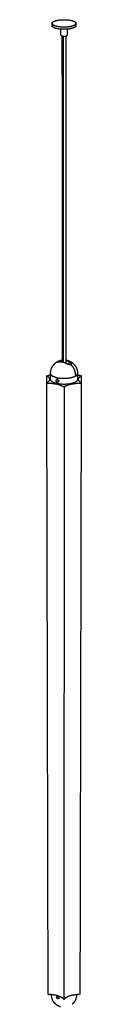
# Model space of a CAD drawing. Header units: millimetres. Extents: x -1056 to -620, y 143 to 2921.
# Tile 5 of 5: x -646 to -631, y 2504 to 2921. Entities that reach past the tile are written whole.
import ezdxf

# ---------------------------------------------------------------- set-up
doc = ezdxf.new("R2010")
doc.units = ezdxf.units.MM
doc.layers.add('Layer 01', color=7, linetype='Continuous')
doc.layers.add('Make2D$Visible$Curvas', color=7, linetype='Continuous')

msp = doc.modelspace()

# ---------------------------------------------------------------- linework, layer by layer
at = {"layer": 'Layer 01'}
msp.add_line((-638.36, 2506.46), (-638.15, 2765.92), dxfattribs=at)
at = {"layer": 'Make2D$Visible$Curvas', "color": 7, "lineweight": -3}
for points, weights, degree, knots in [([(-643.41, 2919.87), (-643.41, 2920.28), (-642.73, 2920.63), (-640.2, 2921.95), (-635.83, 2921.19), (-633.3, 2920.75), (-633.3, 2919.87)], [3074.39925886, 3188.23248589, 3546.09912499, 2512.64145638, 3549.18975115, 2860.5019966, 3076.67466674], 2, [-35.881368, -35.881368, -35.881368, -30.630528, -30.630528, -15.315264, -15.315264, -5.198004, -5.198004, -5.198004]), ([(-643.41, 2919.87), (-643.41, 2918.98), (-640.89, 2918.54), (-636.56, 2917.78), (-634.01, 2919.09)], [3074.39925886, 2856.21209746, 3534.56475115, 2507.01745624, 3516.43599233], 2, [35.881368, 35.881368, 35.881368, 45.945793, 45.945793, 61.103394, 61.103394, 61.103394]), ([(-633.97, 2918.09), (-636.5, 2916.76), (-640.89, 2917.53), (-643.41, 2917.97), (-643.41, 2918.85)], [3538.65537731, 2497.03649524, 3535.56475115, 2857.01962271, 3075.26727889], 2, [-61.261057, -61.261057, -61.261057, -45.945793, -45.945793, -35.881368, -35.881368, -35.881368]), ([(-639.65, 2914.8), (-639.65, 2914.57), (-639, 2914.46), (-637.88, 2914.26), (-637.23, 2914.6)], [3079.59980817, 2861.85137856, 3545.00225115, 2505.92966557, 3545.7947194], 2, [1.341333, 1.341333, 1.341333, 3.926991, 3.926991, 7.853982, 7.853982, 7.853982]), ([(-644.06, 2771.47), (-644.06, 2771.81), (-644.03, 2772.15), (-643.92, 2772.8), (-643.84, 2773.1), (-643.74, 2773.4), (-643.71, 2773.47), (-643.68, 2773.54), (-643.66, 2773.61), (-643.49, 2774.03), (-643.29, 2774.42), (-642.76, 2775.17), (-642.44, 2775.53), (-642.08, 2775.85), (-641.87, 2776.04), (-641.64, 2776.21), (-641.4, 2776.36)], [3694.1813109, 3694.08277559, 3693.98441933, 3693.79796375, 3693.71000647, 3693.62439071, 3693.60315711, 3693.58207526, 3693.56115817, 3693.44220278, 3693.32908158, 3693.10988334, 3693.00612458, 3692.91516324, 3692.86107859, 3692.81173215, 3692.76752489], 3, [0, 0, 0, 0, 2.035412, 2.035412, 3.911421, 3.911421, 3.911421, 4.376277, 4.376277, 4.376277, 7.023637, 7.023637, 9.899979, 9.899979, 9.899979, 11.608814, 11.608814, 11.608814, 11.608814]), ([(-641.33, 2776.31), (-641.33, 2776.31), (-641.33, 2776.31), (-641.34, 2776.32), (-641.34, 2776.33), (-641.33, 2776.35), (-641.32, 2776.37), (-641.28, 2776.4), (-641.26, 2776.43), (-641.23, 2776.45)], [3690.89135003, 3690.89755269, 3690.90375565, 3691.02848936, 3691.14839173, 3691.38234224, 3691.49469739, 3691.70994416, 3691.81346799, 3691.90820239], 3, [-1.147184, -1.147184, -1.147184, -1.147184, -1.127515, -1.127515, -0.751676, -0.751676, -0.375838, -0.375838, 0, 0, 0, 0]), ([(-640.88, 2776.36), (-640.98, 2776.33), (-641.06, 2776.31), (-641.21, 2776.29), (-641.26, 2776.29), (-641.32, 2776.3), (-641.33, 2776.3), (-641.33, 2776.31)], [3689.35829509, 3689.50909566, 3689.68698559, 3690.09688427, 3690.31814128, 3690.66618377, 3690.77777412, 3690.88945958], 3, [0, 0, 0, 0, 0.751676, 0.751676, 1.503353, 1.503353, 1.857523, 1.857523, 1.857523, 1.857523]), ([(-640.96, 2776.61), (-640.94, 2776.63), (-640.92, 2776.64), (-640.85, 2776.67), (-640.8, 2776.69), (-640.65, 2776.76), (-640.54, 2776.81), (-640.37, 2776.87), (-640.31, 2776.9), (-640.19, 2776.94), (-640.14, 2776.96), (-640.02, 2777), (-639.97, 2777.01), (-639.86, 2777.05), (-639.81, 2777.06), (-639.76, 2777.08)], [3692.6940385, 3692.74455169, 3692.79142193, 3692.90833857, 3692.97216394, 3693.12549264, 3693.18036894, 3693.19215852, 3693.18449449, 3693.14753189, 3693.11850584, 3693.04035282, 3692.99085289, 3692.87508154, 3692.80856817, 3692.73329509], 3, [-2.850415, -2.850415, -2.850415, -2.850415, -2.628989, -2.628989, -2.253419, -2.253419, -1.502279, -1.502279, -1.12671, -1.12671, -0.75114, -0.75114, -0.37557, -0.37557, 0, 0, 0, 0]), ([(-639.64, 2777.11), (-639.61, 2777.11), (-639.57, 2777.12), (-639.54, 2777.13), (-639.38, 2777.16), (-639.21, 2777.19), (-639.05, 2777.21)], [3692.55193763, 3692.54979981, 3692.54773985, 3692.54575812, 3692.53549278, 3692.52736226, 3692.52137491], 3, [3.887555, 3.887555, 3.887555, 3.887555, 4.083944, 4.083944, 4.083944, 5.100332, 5.100332, 5.100332, 5.100332]), ([(-637.65, 2777.21), (-637.61, 2777.21), (-637.56, 2777.2), (-637.45, 2777.19), (-637.39, 2777.18), (-637.28, 2777.15), (-637.22, 2777.14), (-637.16, 2777.13)], [3692.5212489, 3692.52291749, 3692.52475393, 3692.52931573, 3692.53214588, 3692.53827274, 3692.54155613, 3692.54509623], 3, [7.9222024, 7.9222024, 7.9222024, 7.9222024, 8.2055643, 8.2055643, 8.5672512, 8.5672512, 8.9201007, 8.9201007, 8.9201007, 8.9201007]), ([(-637.16, 2777.13), (-636.49, 2776.99), (-635.85, 2776.72), (-635.28, 2776.35), (-634.72, 2776), (-634.24, 2775.55), (-633.83, 2775.02), (-633.44, 2774.52), (-633.14, 2773.95), (-632.94, 2773.34), (-632.73, 2772.74), (-632.63, 2772.11), (-632.63, 2771.47)], [3692.54509623, 3692.58659132, 3692.6629827, 3692.77061059, 3692.87350788, 3693.00338789, 3693.15456734, 3693.30095944, 3693.46525699, 3693.64072621, 3693.81521498, 3693.99834446, 3694.18269468], 3, [0, 0, 0, 0, 4.146437, 4.146437, 4.146437, 8.109091, 8.109091, 8.109091, 11.945243, 11.945243, 11.945243, 15.759759, 15.759759, 15.759759, 15.759759]), ([(-635.68, 2775.26), (-635.71, 2775.24), (-635.75, 2775.22), (-635.84, 2775.2), (-635.88, 2775.19), (-636.03, 2775.18), (-636.15, 2775.19), (-636.32, 2775.23), (-636.38, 2775.24), (-636.49, 2775.28), (-636.55, 2775.3), (-636.67, 2775.36), (-636.72, 2775.38), (-636.83, 2775.45), (-636.88, 2775.48), (-636.93, 2775.51)], [3686.33031056, 3686.23921335, 3686.1525515, 3685.98761424, 3685.90867321, 3685.69464189, 3685.57766345, 3685.45291024, 3685.41903293, 3685.36870447, 3685.35203965, 3685.3350574, 3685.33491188, 3685.35094181, 3685.36698467, 3685.39119589], 3, [-3.004559, -3.004559, -3.004559, -3.004559, -2.628989, -2.628989, -2.253419, -2.253419, -1.502279, -1.502279, -1.12671, -1.12671, -0.75114, -0.75114, -0.37557, -0.37557, 0, 0, 0, 0]), ([(-635.81, 2776.23), (-635.71, 2776.16), (-635.63, 2776.09), (-635.48, 2775.93), (-635.43, 2775.85), (-635.37, 2775.74), (-635.36, 2775.7), (-635.35, 2775.63), (-635.35, 2775.59), (-635.36, 2775.53), (-635.37, 2775.5), (-635.4, 2775.45), (-635.42, 2775.43), (-635.45, 2775.41)], [3688.76619589, 3688.71769162, 3688.63942715, 3688.42165126, 3688.2878268, 3688.04736368, 3687.96299826, 3687.78561014, 3687.69154296, 3687.49843536, 3687.40089907, 3687.21364991, 3687.12355021, 3687.03500124], 3, [0, 0, 0, 0, 0.751676, 0.751676, 1.503353, 1.503353, 1.879191, 1.879191, 2.255029, 2.255029, 2.630868, 2.630868, 2.968851, 2.968851, 2.968851, 2.968851]), ([(-645.62, 2770.52), (-645.62, 2770.56), (-645.55, 2770.59), (-645.48, 2770.62), (-645.37, 2770.62)], [3703.83013307, 3420.53670015, 3704.13751956, 3420.77215512, 3704.26500358], 2, [0.2596542, 0.2596542, 0.2596542, 0.6534259, 0.6534259, 1.0471976, 1.0471976, 1.0471976]), ([(-641.21, 2767.76), (-641.28, 2767.77), (-641.35, 2767.8), (-641.47, 2767.89), (-641.53, 2767.95), (-641.63, 2768.08), (-641.67, 2768.16), (-641.72, 2768.31), (-641.73, 2768.39), (-641.73, 2768.55), (-641.72, 2768.62), (-641.67, 2768.75), (-641.63, 2768.8), (-641.56, 2768.86), (-641.53, 2768.88), (-641.5, 2768.9)], [3687.59000362, 3687.66066447, 3687.7182842, 3687.79567235, 3687.81618034, 3687.81421313, 3687.79186511, 3687.7045365, 3687.64038212, 3687.47529918, 3687.37736245, 3687.16220698, 3687.04608238, 3686.8755302, 3686.81928882, 3686.76463126], 3, [0, 0, 0, 0, 0.494393, 0.494393, 0.988786, 0.988786, 1.483179, 1.483179, 1.977572, 1.977572, 2.471965, 2.471965, 2.966358, 2.966358, 3.210533, 3.210533, 3.210533, 3.210533]), ([(-641.5, 2768.9), (-641.48, 2768.91), (-641.44, 2768.92), (-641.35, 2768.94), (-641.28, 2768.94), (-641.21, 2768.93)], [3686.76463126, 3686.70862071, 3686.65427337, 3686.50210417, 3686.41156901, 3686.34000362], 3, [-0.7446117, -0.7446117, -0.7446117, -0.7446117, -0.494393, -0.494393, 0, 0, 0, 0]), ([(-632.63, 2769.02), (-632.64, 2768.45), (-633.39, 2767.96), (-636.25, 2766.1), (-641.21, 2767.17)], [3211.4936411, 3327.26435783, 3691.86035755, 2604.44069803, 3688.21500362], 2, [11.9388, 11.9388, 11.9388, 18.064158, 18.064158, 36.128316, 36.128316, 36.128316]), ([(-641.21, 2768.93), (-641.14, 2768.91), (-641.07, 2768.88), (-640.93, 2768.8), (-640.87, 2768.74), (-640.78, 2768.64), (-640.75, 2768.59), (-640.73, 2768.54)], [3686.34000362, 3686.26842133, 3686.21722935, 3686.15838609, 3686.15146117, 3686.1756093, 3686.19527006, 3686.2233608], 3, [0, 0, 0, 0, 0.493806, 0.493806, 0.987612, 0.987612, 1.321723, 1.321723, 1.321723, 1.321723]), ([(-640.87, 2767.82), (-640.91, 2767.79), (-640.95, 2767.77), (-641.03, 2767.75), (-641.07, 2767.75), (-641.14, 2767.75), (-641.17, 2767.75), (-641.21, 2767.76)], [3687.13666998, 3687.20791704, 3687.27698708, 3687.38879946, 3687.43249685, 3687.51535092, 3687.55466485, 3687.59000362], 3, [3.1045962, 3.1045962, 3.1045962, 3.1045962, 3.4566411, 3.4566411, 3.703544, 3.703544, 3.9504469, 3.9504469, 3.9504469, 3.9504469]), ([(-640.96, 2768.81), (-640.95, 2768.78), (-640.95, 2768.75), (-640.91, 2768.64), (-640.88, 2768.57), (-640.78, 2768.44), (-640.73, 2768.38), (-640.66, 2768.33), (-640.66, 2768.33), (-640.66, 2768.33)], [3689.95632799, 3689.97832934, 3689.99731448, 3690.05545774, 3690.0755648, 3690.07291374, 3690.05028199, 3690.00925862, 3690.00879149, 3690.00832217], 3, [-1.670257, -1.670257, -1.670257, -1.670257, -1.482358, -1.482358, -0.988238, -0.988238, -0.494119, -0.494119, -0.488455, -0.488455, -0.488455, -0.488455]), ([(-640.73, 2768.54), (-640.72, 2768.52), (-640.71, 2768.49), (-640.67, 2768.39), (-640.65, 2768.31), (-640.65, 2768.2), (-640.66, 2768.16), (-640.67, 2768.09), (-640.68, 2768.05), (-640.72, 2767.95), (-640.77, 2767.9), (-640.83, 2767.84), (-640.85, 2767.83), (-640.87, 2767.82)], [3686.2233608, 3686.23678731, 3686.25213968, 3686.32218159, 3686.39303679, 3686.51540016, 3686.55969693, 3686.65114656, 3686.69847414, 3686.84562858, 3686.94748923, 3687.07893762, 3687.1079803, 3687.13666998], 3, [-2.628724, -2.628724, -2.628724, -2.628724, -2.469029, -2.469029, -1.975223, -1.975223, -1.728321, -1.728321, -1.481418, -1.481418, -0.987612, -0.987612, -0.845851, -0.845851, -0.845851, -0.845851]), ([(-638.15, 2765.92), (-638.23, 2765.88), (-638.37, 2765.88), (-638.51, 2765.88), (-638.59, 2765.92)], [3682.41452264, 3188.87702387, 3682.19801629, 3188.87702387, 3682.41452264], 2, [0, 0, 0, 0.523599, 0.523599, 1.047198, 1.047198, 1.047198]), ([(-639.85, 2503.15), (-640.39, 2503.3), (-640.9, 2503.55), (-641.36, 2503.87), (-641.81, 2504.18), (-642.21, 2504.55), (-642.55, 2504.99), (-642.89, 2505.43), (-643.16, 2505.93), (-643.35, 2506.46), (-643.55, 2507.03), (-643.65, 2507.62), (-643.65, 2508.22)], [3999.40369472, 3999.40241451, 3999.40049663, 3999.3980139, 3999.39559795, 3999.39267677, 3999.38935507, 3999.38594845, 3999.38216329, 3999.37814203, 3999.37383475, 3999.36931759, 3999.36478544], 3, [0, 0, 0, 0, 3.683501, 3.683501, 3.683501, 7.267234, 7.267234, 7.267234, 10.943248, 10.943248, 10.943248, 14.882813, 14.882813, 14.882813, 14.882813]), ([(-641.01, 2506.53), (-641.08, 2506.55), (-641.14, 2506.59), (-641.26, 2506.67), (-641.31, 2506.73), (-641.4, 2506.85), (-641.43, 2506.92), (-641.48, 2507.06), (-641.49, 2507.12), (-641.49, 2507.26), (-641.48, 2507.32), (-641.44, 2507.41), (-641.41, 2507.45), (-641.37, 2507.48)], [3990.02130636, 3990.09254972, 3990.14944441, 3990.22575794, 3990.24569803, 3990.24259915, 3990.21968856, 3990.13127104, 3990.06661424, 3989.90072111, 3989.8024931, 3989.60658767, 3989.512744, 3989.41900417], 3, [0, 0, 0, 0, 0.494393, 0.494393, 0.988786, 0.988786, 1.483179, 1.483179, 1.977572, 1.977572, 2.471965, 2.471965, 2.876606, 2.876606, 2.876606, 2.876606]), ([(-641.37, 2507.48), (-641.37, 2507.48), (-641.36, 2507.49), (-641.31, 2507.52), (-641.25, 2507.54), (-641.14, 2507.56), (-641.07, 2507.55), (-641.01, 2507.53)], [3989.41900417, 3989.39821194, 3989.37742481, 3989.2425771, 3989.12916949, 3988.92759046, 3988.83744741, 3988.76710451], 3, [2.876606, 2.876606, 2.876606, 2.876606, 2.966358, 2.966358, 3.460751, 3.460751, 3.955144, 3.955144, 3.955144, 3.955144]), ([(-641.01, 2507.53), (-640.98, 2507.52), (-640.94, 2507.51), (-640.88, 2507.48), (-640.85, 2507.46), (-640.75, 2507.4), (-640.7, 2507.35), (-640.6, 2507.23), (-640.56, 2507.17), (-640.52, 2507.07), (-640.51, 2507.03), (-640.5, 2506.97), (-640.5, 2506.93), (-640.5, 2506.83), (-640.51, 2506.77), (-640.56, 2506.67), (-640.59, 2506.63), (-640.62, 2506.6)], [3988.76710451, 3988.73192475, 3988.70096629, 3988.65047421, 3988.63061878, 3988.5870222, 3988.58029448, 3988.6102986, 3988.64642198, 3988.72695965, 3988.75776142, 3988.82701334, 3988.86576044, 3988.98859772, 3989.0825543, 3989.26005709, 3989.34380819, 3989.42686097], 3, [0, 0, 0, 0, 0.246903, 0.246903, 0.493806, 0.493806, 0.987612, 0.987612, 1.481418, 1.481418, 1.728321, 1.728321, 1.975223, 1.975223, 2.469029, 2.469029, 2.873177, 2.873177, 2.873177, 2.873177]), ([(-633.09, 2508.18), (-633.09, 2507.73), (-633.15, 2507.27), (-633.27, 2506.83), (-633.35, 2506.56), (-633.44, 2506.29), (-633.56, 2506.03), (-633.72, 2505.69), (-633.91, 2505.36), (-634.36, 2504.75), (-634.62, 2504.47), (-634.91, 2504.22)], [3999.36686695, 3999.37030263, 3999.37371193, 3999.37700964, 3999.37907087, 3999.38107944, 3999.38301566, 3999.38556543, 3999.38797737, 3999.39248938, 3999.39456716, 3999.3964077], 3, [0, 0, 0, 0, 2.984491, 2.984491, 2.984491, 4.848568, 4.848568, 4.848568, 7.304143, 7.304143, 9.810214, 9.810214, 9.810214, 9.810214]), ([(-640.62, 2506.6), (-640.63, 2506.6), (-640.64, 2506.59), (-640.7, 2506.55), (-640.76, 2506.53), (-640.88, 2506.51), (-640.94, 2506.51), (-641.01, 2506.53)], [3989.42686097, 3989.44528588, 3989.46367642, 3989.58280773, 3989.68250497, 3989.86652331, 3989.95004616, 3990.02130636], 3, [2.873177, 2.873177, 2.873177, 2.873177, 2.962835, 2.962835, 3.456641, 3.456641, 3.950447, 3.950447, 3.950447, 3.950447]), ([(-638.56, 2506.51), (-638.49, 2506.46), (-638.36, 2506.46), (-638.23, 2506.46), (-638.16, 2506.51)], [3982.41452264, 3448.684645, 3982.19801629, 3448.684645, 3982.41452264], 2, [0, 0, 0, 0.523599, 0.523599, 1.047198, 1.047198, 1.047198])]:
    msp.add_rational_spline(points, weights, degree=degree, knots=knots, dxfattribs=at)
for points, weights, degree in [([(-643.41, 2918.85), (-643.41, 2919.87)], [3075.26727889, 3074.39925886], 1), ([(-639.65, 2914.8), (-639.65, 2917.37)], [3079.59980817, 3077.39683616], 1), ([(-637.06, 2917.37), (-637.06, 2914.8)], [3077.98068103, 3080.1840708], 1), ([(-633.97, 2919.1), (-633.99, 2919.1), (-634.01, 2919.09)], [3537.65537731, 3526.93549321, 3516.43599233], 2), ([(-633.97, 2919.1), (-633.3, 2919.46), (-633.3, 2919.87)], [3537.65537731, 3187.73836302, 3076.67427821], 2), ([(-633.3, 2918.85), (-633.3, 2918.44), (-633.97, 2918.09)], [3077.5433289, 3188.63956704, 3538.65537731], 2), ([(-633.3, 2919.87), (-633.3, 2918.85)], [3076.67466674, 3077.5433289], 1), ([(-639.05, 2776.42), (-639.08, 2914.47)], [3203.11204395, 3080.00961598], 1), ([(-638.72, 2914.42), (-638.72, 2914.42), (-638.72, 2914.42), (-638.72, 2914.42)], [3546.01259412, 3546.01259322, 3546.01259231, 3546.01259141], 3), ([(-638.72, 2914.42), (-638.71, 2867.18), (-638.7, 2821.17), (-638.7, 2776.34)], [3546.01259412, 3593.26484755, 3640.51710099, 3687.76935442], 3), ([(-637.63, 2914.47), (-637.65, 2775.94)], [3080.33683289, 3203.89216919], 1), ([(-637.23, 2914.6), (-637.06, 2914.69), (-637.06, 2914.8)], [3545.7947194, 3425.75677578, 3546.87584714], 2), ([(-641.4, 2776.36), (-641.26, 2776.45), (-641.12, 2776.53), (-640.97, 2776.61)], [3692.76752489, 3692.74131307, 3692.71698197, 3692.69458297], 3), ([(-641.12, 2776.52), (-641.27, 2776.45), (-641.4, 2776.36)], [3692.24579684, 3690.21690841, 3692.76752489], 2), ([(-641.33, 2776.31), (-641.33, 2776.31), (-641.33, 2776.31), (-641.33, 2776.31)], [3690.88945958, 3690.89008973, 3690.89071987, 3690.89135003], 3), ([(-641.23, 2776.45), (-641.18, 2776.49), (-641.12, 2776.52)], [3691.90820239, 3691.31260213, 3692.24579684], 2), ([(-641.23, 2776.45), (-641.1, 2776.31)], [3691.90820239, 3691.90426942], 1), ([(-641.01, 2776.59), (-641.07, 2776.56), (-641.12, 2776.52)], [3692.58320239, 3691.65017202, 3692.24579684], 2), ([(-641.01, 2776.59), (-640.99, 2776.6), (-640.98, 2776.61), (-640.96, 2776.61)], [3692.58320239, 3692.62194403, 3692.65887399, 3692.6940385], 3), ([(-640.81, 2776.37), (-641.01, 2776.59)], [3692.57719701, 3692.58320239], 1), ([(-640.88, 2776.36), (-638.91, 2776.89), (-636.93, 2775.51)], [3689.35829509, 3368.56466292, 3685.39119589], 2), ([(-639.76, 2777.08), (-639.7, 2777.09), (-639.64, 2777.11)], [3692.73329509, 3692.30475397, 3692.55193764], 2), ([(-639.76, 2777.08), (-639.2, 2776.44)], [3692.73329509, 3692.7157311], 1), ([(-639.05, 2777.2), (-639.35, 2777.17), (-639.64, 2777.11)], [3594.17777958, 3625.40945497, 3672.12770577], 2), ([(-637.65, 2777.08), (-636.69, 2776.84), (-635.81, 2776.23)], [3541.21813241, 3545.18359283, 3688.76619589], 2), ([(-636.89, 2775.48), (-635.81, 2776.23)], [3690.89103301, 3688.76619589], 1), ([(-635.57, 2775.33), (-635.62, 2775.3), (-635.68, 2775.26)], [3686.66182929, 3685.72979064, 3686.33031056], 2), ([(-635.46, 2775.4), (-635.51, 2775.37), (-635.57, 2775.33)], [3687.00531056, 3686.06736053, 3686.66182929], 2), ([(-635.57, 2775.33), (-634.43, 2774.26), (-633.85, 2772.79)], [3686.66182929, 3449.66681015, 3474.44758659], 2), ([(-635.45, 2775.41), (-635.45, 2775.41), (-635.45, 2775.4), (-635.46, 2775.4)], [3687.03500124, 3687.02508349, 3687.0151852, 3687.00531056], 3), ([(-645.59, 2770.48), (-645.62, 2770.5), (-645.62, 2770.52)], [3703.61548453, 3579.56223783, 3703.83013307], 2), ([(-645.62, 2767.54), (-645.62, 2770.52)], [3217.19380294, 3214.41052911], 1), ([(-645.59, 2770.48), (-645.47, 2770.4)], [3703.61548453, 3703.26019411], 1), ([(-645.47, 2770.4), (-644.49, 2769.76), (-644.49, 2769.02)], [3703.26019411, 3575.91829951, 3696.81220943], 2), ([(-644.06, 2770.65), (-644.6, 2770.62), (-645.14, 2770.62)], [3582.51486938, 3633.12567375, 3704.26500358], 2), ([(-644.06, 2771.47), (-644.06, 2770.8), (-643.02, 2770.25)], [3694.1813109, 3404.36803082, 3449.78100304], 2), ([(-644.06, 2769.02), (-644.06, 2771.47)], [3208.69244157, 3206.41403774], 1), ([(-641.21, 2769.63), (-642.3, 2769.86), (-643.02, 2770.25)], [3685.59000362, 3482.21083045, 3449.78100304], 2), ([(-633.39, 2770.41), (-635.86, 2768.81), (-640.46, 2769.49)], [3689.23535755, 2711.27160266, 3490.65044229], 2), ([(-633.39, 2770.41), (-633.39, 2771.61), (-633.85, 2772.79)], [3689.23535755, 3494.67080816, 3474.44758659], 2), ([(-633.39, 2770.41), (-632.63, 2770.9), (-632.63, 2771.47)], [3689.23535755, 3567.29062852, 3694.18269468], 2), ([(-632.63, 2771.47), (-632.63, 2769.02)], [3209.21324907, 3211.4936411], 1), ([(-631.6, 2770.62), (-632.12, 2770.62), (-632.63, 2770.64)], [3704.26500358, 3670.56660746, 3654.98598945], 2), ([(-632.25, 2769.02), (-632.25, 2769.76), (-631.27, 2770.4)], [3696.81003021, 3575.83752478, 3703.26019411], 2), ([(-631.24, 2770.6), (-631.3, 2770.62), (-631.37, 2770.62)], [3704.20699088, 3578.04523439, 3704.26500358], 2), ([(-631.15, 2770.48), (-631.27, 2770.4)], [3703.61548453, 3703.26019411], 1), ([(-631.24, 2770.6), (-631.12, 2770.58), (-631.12, 2770.52)], [3704.20699088, 3204.00370449, 3703.83020554], 2), ([(-631.12, 2770.52), (-631.12, 2770.5), (-631.15, 2770.48)], [3703.83020554, 3579.48268253, 3703.61548453], 2), ([(-631.12, 2770.52), (-631.12, 2767.54)], [3217.97190735, 3220.75908582], 1), ([(-645.65, 2767.49), (-645.65, 2767.52), (-645.62, 2767.54)], [3689.69614971, 3562.01922549, 3689.91452264], 2), ([(-645.09, 2508.44), (-645.65, 2767.49)], [3462.49349256, 3202.13580897], 1), ([(-645.4, 2767.4), (-645.65, 2767.4), (-645.65, 2767.49)], [3689.26500358, 2614.320885, 3689.69614971], 2), ([(-645.62, 2767.54), (-645.5, 2767.62)], [3689.91452264, 3690.26981306], 1), ([(-644.49, 2769.02), (-644.49, 2768.27), (-645.5, 2767.62)], [3696.81220943, 3565.71709087, 3690.26981306], 2), ([(-645.17, 2767.4), (-640.86, 2767.4), (-638.7, 2766)], [3689.26500358, 3194.9972144, 3682.76981306], 2), ([(-641.21, 2767.17), (-644.05, 2767.79), (-644.06, 2769.02)], [3688.21500362, 2980.972359, 3208.69244157], 2), ([(-641.21, 2769.63), (-641.21, 2768.93)], [3685.59000362, 3686.34000362], 1), ([(-641.21, 2769.63), (-640.85, 2769.55), (-640.46, 2769.49)], [3685.59000362, 3577.26755282, 3490.65044229], 2), ([(-640.67, 2768.11), (-641.21, 2767.76)], [3689.21573848, 3687.59000362], 1), ([(-641.21, 2767.17), (-641.21, 2767.76)], [3688.21500362, 3687.59000362], 1), ([(-640.86, 2767.82), (-640.87, 2767.82)], [3157.25415144, 3157.24705134], 1), ([(-638.7, 2766), (-638.59, 2765.92)], [3682.76981306, 3682.41452264], 1), ([(-638.04, 2766), (-638.15, 2765.92)], [3682.76981306, 3682.41452264], 1), ([(-638.04, 2766), (-635.88, 2767.4), (-631.57, 2767.4)], [3682.76981306, 3194.9972144, 3689.26500358], 2), ([(-631.24, 2767.62), (-632.25, 2768.27), (-632.25, 2769.02)], [3690.26981306, 3565.79682392, 3696.81003021], 2), ([(-631.09, 2767.49), (-631.63, 2508.44)], [3205.70031481, 3466.34781434], 1), ([(-631.09, 2767.49), (-631.09, 2767.4), (-631.34, 2767.4)], [3689.69622252, 2614.10201637, 3689.26500358], 2), ([(-631.12, 2767.54), (-631.24, 2767.62)], [3689.91452264, 3690.26981306], 1), ([(-631.12, 2767.54), (-631.09, 2767.52), (-631.09, 2767.49)], [3689.91452264, 3562.10018448, 3689.69622252], 2), ([(-645.09, 2508.44), (-645.09, 2508.33), (-644.86, 2508.33)], [3989.69614971, 2826.90964312, 3989.26500358], 2), ([(-638.67, 2506.61), (-640.66, 2508.33), (-644.65, 2508.33)], [3982.76981306, 3454.80483553, 3989.26500358], 2), ([(-643.65, 2508.22), (-643.65, 2508.29)], [3472.16767339, 3472.09580193], 1), ([(-632.07, 2508.33), (-636.06, 2508.33), (-638.05, 2506.61)], [3989.26500358, 3454.80483553, 3982.76981306], 2), ([(-633.09, 2508.29), (-633.09, 2508.18)], [3475.11012781, 3475.22531126], 1), ([(-631.86, 2508.33), (-631.63, 2508.33), (-631.63, 2508.44)], [3989.26500358, 2826.67297675, 3989.69622252], 2), ([(-638.56, 2506.51), (-638.67, 2506.61)], [3982.41452264, 3982.76981306], 1), ([(-638.16, 2506.51), (-638.05, 2506.61)], [3982.41452264, 3982.76981306], 1)]:
    msp.add_rational_spline(points, weights, degree=degree, dxfattribs=at)
msp.add_open_spline([(-645.4, 2767.4), (-645.17, 2767.4)], degree=1, dxfattribs=at)

doc.saveas('drawing.dxf')
